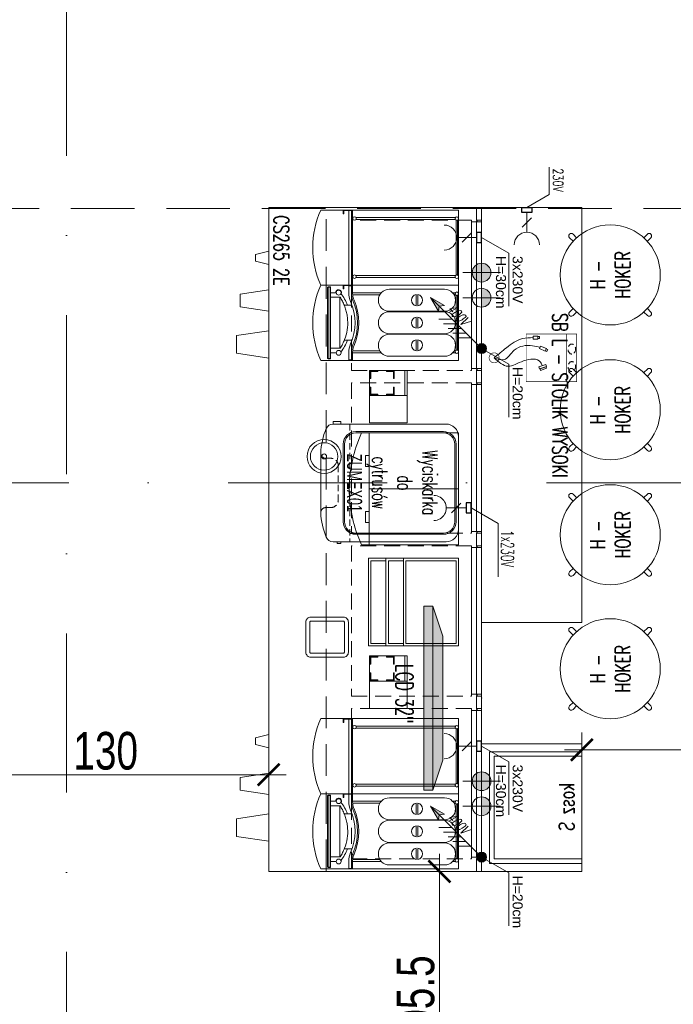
# Model space of a CAD drawing. Header units: millimetres. Extents: x -13532 to 2392, y -5241 to 5322.
# Tile 157 of 256: x -10823 to -10562, y 1270 to 1663. Entities that reach past the tile are written whole.
import ezdxf

# ---------------------------------------------------------------- set-up
doc = ezdxf.new("R2010")
doc.units = ezdxf.units.MM
for name, pattern in [('DASH', [0.75, 0.5, -0.25]), ('DASHED', [19.05, 12.7, -6.35]), ('KRESKAKROPKA2', [12.7, 6.35, -3.175, 0, -3.175])]:
    doc.linetypes.add(name, pattern=pattern)
doc.layers.get('0').update_dxf_attribs({"lineweight": 9, "true_color": 0x939393})
doc.layers.get('Defpoints').update_dxf_attribs({"true_color": 0xdae6d4})
doc.layers.add('- AGP-1_OPISY', color=7, linetype='Continuous', lineweight=9)
doc.layers.add('cz-sr', color=150, linetype='Continuous', lineweight=15)
for name, color, linetype, lineweight, true_color in [('a___wymiary', 7, 'Continuous', 5, 0x666666), ('Meble - AGP1', 7, 'Continuous', 15, 0x999999), ('OSI', 7, 'KRESKAKROPKA2', 5, 0x7f7f7f), ('wymiary', 7, 'Continuous', 5, 0x7f7f7f), ('WYMIARY - AGP1', 7, 'Continuous', 5, 0x716d5a)]:
    doc.layers.add(name, color=color, linetype=linetype, lineweight=lineweight, true_color=true_color)
doc.styles.add('ARIAL NARROW', font='ARIALN.TTF', dxfattribs={"width": 0.9})
doc.styles.add('cebart', font='simplex.shx', dxfattribs={"width": 0.7, "oblique": 15, "height": 10})
doc.styles.add('JACEK_07', font='simplex.shx', dxfattribs={"width": 0.7})
doc.styles.add('RomanS', font='simplex.shx')
doc.styles.get("Standard").update_dxf_attribs({"font": 'arial.ttf'})
doc.styles.add('style1', font='simplex.shx', dxfattribs={"width": 0.6})
doc.dimstyles.new('wymiary agp1', dxfattribs={"dimtxt": 15, "dimasz": 5, "dimexe": 5, "dimexo": 5, "dimgap": 1.8, "dimtad": 1, "dimdec": 3, "dimrnd": 0.5, "dimdsep": 46, "dimtxsty": 'ARIAL NARROW', "dimblk": 'znacznik', "dimcen": 1.5, "dimse1": 1, "dimse2": 1, "dimclrd": 256, "dimclre": 256, "dimazin": 0, "dimtfac": 1, "dimtdec": 3, "dimtmove": 1, "dimatfit": 3, "dimldrblk": 'znacznik', "dimfxl": 1000, "dimfxlon": 1, "dimlwd": -1, "dimarcsym": 0})

# ---------------------------------------------------------------- blocks, each defined once
blk = doc.blocks.new('granitor')
for points in [[(-22.35, -38.7), (-22.35, 0), (22.35, 0), (22.35, -38.7)], [(0, 0), (0, -35.7)], [(-22.35, -35.7), (22.35, -35.7)], [(-22.35, -35.7), (0, -35.7), (0, -35.7), (22.35, -35.7)]]:
    blk.add_lwpolyline(points)
for points in [[(-22.35, -38.7, 0.103353), (0, -43.7)], [(22.35, -38.7, -0.103353), (0, -43.7)]]:
    blk.add_lwpolyline(points, format="xyb")
for points in [[(-13.43, -37.2), (-13.43, -35.7), (-8.93, -35.7), (-8.93, -37.2)], [(8.93, -37.2), (8.93, -35.7), (13.43, -35.7), (13.43, -37.2)]]:
    blk.add_lwpolyline(points, close=True)
blk = doc.blocks.new('FRANKE Spectra VETRO S V')
at = {"layer": 'Meble - AGP1'}
for p, q in [((0, 0), (30, 0)), ((0, -423), (0, 0)), ((30, -1.3), (30, 0)), ((30, 0), (38, 0)), ((30, -23.8), (30, -12.7)), ((38, 0), (262, 0)), ((38, 0), (38, -1.3)), ((38, -12.7), (38, -17.9)), ((259.5, -4.5), (40.5, -4.5)), ((40.5, -9.5), (259.5, -9.5)), ((262, -1.3), (262, 0)), ((262, 0), (270, 0)), ((262, -17.9), (262, -12.7)), ((270, 0), (300, 0)), ((270, 0), (270, -1.3)), ((270, -12.7), (270, -23.8)), ((300, 0), (300, -423)), ((16, -276), (16, -56)), ((104, -56), (104, -276)), ((106, -276), (106, -56)), ((194, -56), (194, -276)), ((196, -276), (196, -56)), ((284, -56), (284, -276)), ((82.2, -162.5), (37.8, -162.5)), ((37.8, -169.5), (82.2, -169.5)), ((172.2, -162.5), (127.8, -162.5)), ((127.8, -169.5), (172.2, -169.5)), ((262.2, -162.5), (217.8, -162.5)), ((217.8, -169.5), (262.2, -169.5)), ((30, -423), (30, -308.2)), ((38, -314.1), (38, -422.6)), ((262, -422.6), (262, -314.1)), ((270, -308.2), (270, -423)), ((30, -423), (0, -423)), ((0, -550), (0, -423)), ((0.1, -457), (0.1, -426)), ((1.6, -426), (1.6, -457)), ((2, -438), (2, -428)), ((2, -428), (30, -428)), ((5, -424.5), (3.1, -424.5)), ((5, -428), (5, -423)), ((80, -456.2), (80, -425.1)), ((220, -425.1), (220, -456.2)), ((300, -423), (270, -423)), ((270, -428), (298, -428)), ((295, -423), (295, -428)), ((298, -428), (298, -438)), ((300, -423), (300, -550)), ((30, -438), (2, -438)), ((3.1, -458.5), (8.7, -458.5)), ((8.7, -460), (3.1, -460)), ((8.7, -458.5), (10.6, -458.5)), ((8.7, -458.5), (8.7, -460)), ((10.6, -460), (8.7, -460)), ((15.1, -458.5), (10.6, -458.5)), ((10.6, -460), (10.6, -458.5)), ((10.6, -460), (15.1, -460)), ((15.1, -460), (15.1, -458.5)), ((298, -438), (270, -438)), ((6, -512.2), (7.5, -510.7)), ((7.5, -510.7), (7.5, -512.2)), ((292.5, -510.7), (7.5, -510.7)), ((30, -510.7), (30, -488.5)), ((48.5, -472.6), (48.5, -473.7)), ((48.5, -473.7), (251.4, -473.7)), ((48.5, -510.7), (48.5, -473.7)), ((251.4, -473.7), (251.4, -472.6)), ((251.4, -473.7), (251.4, -510.7)), ((270, -488.5), (270, -510.7)), ((292.5, -510.7), (294, -512.2)), ((292.5, -512.2), (292.5, -510.7)), ((7.5, -512.2), (6, -512.2)), ((6, -512.2), (6, -521.2)), ((6, -521.2), (7.5, -521.2)), ((7.5, -522.7), (6, -521.2)), ((7.5, -512.2), (292.5, -512.2)), ((7.5, -521.2), (7.5, -512.2)), ((7.5, -521.2), (7.5, -522.7)), ((292.5, -521.2), (7.5, -521.2)), ((7.5, -522.7), (292.5, -522.7)), ((294, -512.2), (292.5, -512.2)), ((292.5, -512.2), (292.5, -521.2)), ((294, -521.2), (292.5, -522.7)), ((292.5, -521.2), (294, -521.2)), ((292.5, -522.7), (292.5, -521.2)), ((294, -521.2), (294, -512.2))]:
    blk.add_line(p, q, dxfattribs=at)
for centre in [(29.7, -478.7), (270.2, -478.7)]:
    blk.add_circle(centre, 9.8, dxfattribs=at)
for centre, radius, start, end in [((60, -56), 44, 0, 180), ((34, -7), 7, 20.9248, 339.0752), ((34, -7), 7, 339.0752, 20.9248), ((150, -56), 44, 0, 180), ((240, -56), 44, 0, 180), ((266, -7), 7, 159.0752, 200.9248), ((266, -7), 7, 200.9248, 159.0752), ((60, -166), 22.5, 8.949, 171.051), ((150, -166), 22.5, 8.949, 171.051), ((240, -166), 22.5, 8.949, 171.051), ((60, -166), 22.5, 188.949, 351.051), ((150, -166), 22.5, 188.949, 351.051), ((240, -166), 22.5, 188.949, 351.051), ((60, -276), 44, 180, 0), ((150, -276), 44, 180, 0), ((240, -276), 44, 180, 0), ((3.1, -426), 3, 90, 180), ((3.1, -426), 1.5, 90, 180), ((30, -348), 80, 270, 293.1689), ((30, -348), 75, 270, 276.1232), ((30, -348), 90, 270, 293.1689), ((30, -348), 75, 276.1232, 293.1689), ((150, -628.4), 230, 66.8311, 113.1689), ((150, -628.4), 225, 66.8311, 113.1689), ((150, -628.4), 215, 66.8311, 113.1689), ((270, -348), 90, 246.8311, 270), ((270, -348), 80, 246.8311, 270), ((270, -348), 75, 246.8311, 263.8768), ((270, -348), 75, 263.8768, 270), ((3.1, -457), 3, 180, 270), ((3.1, -457), 1.5, 180, 270), ((29.7, -478.7), 11.8, 64.3869, 271.2192), ((29.7, -478.7), 10.9, 66.7028, 271.3087), ((150, -628.4), 197.4, 110.7717, 126.36), ((150, -628.4), 197.4, 53.64, 69.2283), ((150, -214.4), 367.6, 245.9148, 294.0852)]:
    blk.add_arc(centre, radius, start, end, dxfattribs=at)
blk.add_open_spline([(48.5, -472.6), (53.3, -469.5), (58.3, -466.6), (69.2, -460.8), (75.3, -458.1), (87.5, -453.2), (93.7, -451.1), (106.1, -447.7), (112.4, -446.2), (125.2, -444), (131.8, -443.3), (151.7, -442), (165.2, -442.6), (191.7, -446.7), (204.7, -450.2), (223.1, -457.4), (229.1, -460.1), (240.6, -466), (246.2, -469.2), (251.4, -472.6)], degree=3, knots=[41.807527, 41.807527, 41.807527, 41.807527, 43.46432, 43.46432, 45.408669, 45.408669, 47.353018, 47.353018, 49.266227, 49.266227, 51.179436, 51.179436, 55.005855, 55.005855, 58.832274, 58.832274, 60.745484, 60.745484, 62.658693, 62.658693, 62.658693, 62.658693], dxfattribs=at)
blk = doc.blocks.new('lodówka na mleko franke')
at = {"layer": 'Meble - AGP1'}
for p, q in [((0, 0), (3, 0)), ((0, -42.3), (0, 0)), ((3, -0.13), (3, 0)), ((3, 0), (3.8, 0)), ((3.8, 0), (26.2, 0)), ((3.8, 0), (3.8, -0.13)), ((26.2, -0.13), (26.2, 0)), ((26.2, 0), (27, 0)), ((27, 0), (30, 0)), ((27, 0), (27, -0.13)), ((30, 0), (30, -42.3)), ((3, -40.98), (3, -1.27)), ((3.8, -1.27), (3.8, -40.98)), ((25.95, -0.45), (4.05, -0.45)), ((4.05, -0.95), (25.95, -0.95)), ((26.2, -40.98), (26.2, -1.27)), ((27, -1.27), (27, -40.98)), ((30.01, -42.3), (0, -42.3)), ((0, -55), (0, -42.3)), ((0.01, -45.7), (0.01, -42.6)), ((0.16, -42.6), (0.16, -45.7)), ((0.2, -43.8), (0.2, -42.8)), ((0.5, -42.45), (0.31, -42.45)), ((0.5, -42.8), (0.5, -42.3)), ((30, -42.3), (30, -55)), ((0.31, -45.85), (0.87, -45.85)), ((0.87, -46), (0.31, -46)), ((0.87, -45.85), (1.06, -45.85)), ((0.87, -45.85), (0.87, -46)), ((1.06, -46), (0.87, -46)), ((1.51, -45.85), (1.06, -45.85)), ((1.06, -46), (1.06, -45.85)), ((1.06, -46), (1.51, -46)), ((1.51, -46), (1.51, -45.85))]:
    blk.add_line(p, q, dxfattribs=at)
for points in [[(30.2, -42.8), (0, -42.8)], [(30.2, -43.8), (0, -43.8)]]:
    blk.add_lwpolyline(points, dxfattribs=at)
for centre in [(3.4, -41.55), (26.6, -41.55)]:
    blk.add_circle(centre, 0.7, dxfattribs=at)
for centre, radius, start, end in [((3.4, -0.7), 0.7, 20.9248, 339.0752), ((3.4, -0.7), 0.7, 339.0752, 20.9248), ((26.6, -0.7), 0.7, 159.0752, 200.9248), ((26.6, -0.7), 0.7, 200.9248, 159.0752), ((0.31, -42.6), 0.3, 90, 180), ((0.31, -42.6), 0.15, 90, 180), ((0.31, -45.7), 0.3, 180, 270), ((0.31, -45.7), 0.15, 180, 270), ((15, -21.44), 36.76, 245.9148, 294.0852)]:
    blk.add_arc(centre, radius, start, end, dxfattribs=at)
blk = doc.blocks.new('witryna A')
at = {"layer": 'Meble - AGP1'}
blk.add_lwpolyline([(-5, 0), (30, 0), (30, -36), (-5, -36)], close=True, dxfattribs=at)
for points in [[(-4, -21), (-4, -1), (29, -1), (29, -21)], [(-5, -21), (-5, -22), (30, -22), (30, -21)], [(29, -21), (-4, -21)], [(-4, -28), (-4, -22)], [(29, -22), (29, -28)], [(-5, -28), (-5, -29), (30, -29), (30, -28)], [(29, -28), (-4, -28)], [(29, -29), (29, -35), (-4, -35), (-4, -29)]]:
    blk.add_lwpolyline(points, dxfattribs=at)
blk = doc.blocks.new('ekspozytor- pokrywki i cukier')
at = {"layer": 'Meble - AGP1'}
for points in [[(5, 11), (5, 0), (-10, 0), (-10, 11)], [(5, 0), (5, -10), (-10, -10), (-10, 0)]]:
    blk.add_lwpolyline(points, close=True, dxfattribs=at)
for points in [[(4, 0), (4, -10)], [(-9.75, -3.25), (-9.75, -0.25), (-6.75, -0.25), (-6.75, -0.5), (-9.5, -0.5), (-9.5, -3.25), (-9.75, -3.25)], [(-0.25, -3.25), (-0.25, -0.25), (-3.25, -0.25), (-3.25, -0.5), (-0.5, -0.5), (-0.5, -3.25), (-0.25, -3.25)], [(-9.75, -6.75), (-9.75, -9.75), (-6.75, -9.75), (-6.75, -9.5), (-9.5, -9.5), (-9.5, -6.75), (-9.75, -6.75)], [(-0.25, -6.75), (-0.25, -9.75), (-3.25, -9.75), (-3.25, -9.5), (-0.5, -9.5), (-0.5, -6.75), (-0.25, -6.75)]]:
    blk.add_lwpolyline(points, dxfattribs=at)
blk = doc.blocks.new('kubki-z g góry')
for points in [[(6.17, 0), (4.79, -5.28), (3.48, -5.28), (2.17, -5.28), (0.79, 0)], [(24.71, 0), (23.02, -11.36), (20.47, -11.36), (17.93, -11.36), (16.24, 0)], [(43.44, 0), (41.52, -12.86), (37.98, -12.86), (34.44, -12.86), (32.52, 0)]]:
    blk.add_lwpolyline(points)
blk = doc.blocks.new('Woda_zimna')
blk.add_hatch(color=256).paths.add_polyline_path([(0, 3.75, -0.414214), (3.75, 0), (-3.75, 0, -0.414214)])
for p, q in [((0, -7.5), (0, 7.5)), ((7.5, 0), (-7.5, 0))]:
    blk.add_line(p, q)
blk.add_circle((0, 0), 3.75)
blk = doc.blocks.new('Odplyw_wody')
blk.add_hatch(color=256).paths.add_polyline_path([(0, 3.75, -1), (0, -3.75, -1)])
for p, q in [((0, -7.5), (0, 7.5)), ((7.5, 0), (-7.5, 0))]:
    blk.add_line(p, q)
blk.add_circle((0, 0), 3.75)
blk = doc.blocks.new('gn-230')
at = {"layer": 'Meble - AGP1'}
for p, q in [((-4, 0), (-19.8, 0)), ((-15.65, -3.75), (-8.15, 3.75))]:
    blk.add_line(p, q, dxfattribs=at)
at = {"layer": 'Meble - AGP1', "lineweight": 30}
blk.add_lwpolyline([(-4, -4), (0, -4), (0, 4), (-4, 4)], close=True, dxfattribs=at)
at = {"layer": 'Meble - AGP1'}
blk.add_arc((-29.8, 0), 10, 270, 90, dxfattribs=at)
blk = doc.blocks.new('K-400')
at = {"layer": 'Meble - AGP1'}
h = blk.add_hatch(color=256, dxfattribs=at)
h.paths.add_polyline_path([(34.29, 29.72), (40.76, 40.76), (33.87, 33.87)])
h.paths.add_polyline_path([(40.76, 40.76), (29.72, 34.29), (33.87, 33.87)])
blk.add_hatch(color=256, dxfattribs=at).paths.add_polyline_path([(3.96, 0, 1), (-3.96, 0, 1)])
for p, q in [((0, 0), (40.76, 40.76)), ((40.76, 40.76), (29.72, 34.29)), ((40.76, 40.76), (34.29, 29.72)), ((23.56, 34.17), (23.56, 23.56)), ((29.72, 34.29), (33.87, 33.87)), ((34.29, 29.72), (33.87, 33.87)), ((16.11, 26.71), (16.11, 16.11)), ((19.83, 30.44), (19.83, 19.83)), ((8.65, 19.26), (8.65, 8.65)), ((12.38, 22.99), (12.38, 12.38))]:
    blk.add_line(p, q, dxfattribs=at)
blk.add_circle((0, 0), 3.96, dxfattribs=at)
at = {"layer": 'Meble - AGP1', "style": 'cebart', "oblique": 15, "width": 0.7}
blk.add_text('400V', height=8, rotation=225, dxfattribs=at).set_placement((30.91, 28.38))
blk = doc.blocks.new('*U207')
at = {"layer": 'Meble - AGP1'}
blk.add_line((5, -2), (0, -2), dxfattribs=at)
for points in [[(12, 0), (18.25, 10.83), (39.42, 10.83)], [(56.3, 0), (62.55, 10.83), (83.72, 10.83)], [(215, 0), (221.25, 10.83), (242.42, 10.83)], [(259.3, 0), (265.55, 10.83), (286.72, 10.83)], [(5, -2), (5.2, -2), (5.2, -1.8), (5.5, -1.8), (5.5, -2), (5.5, -2), (5.7, -2), (5.7, 0), (5, 0), (5, -2)], [(64.3, -2), (64.5, -2), (64.5, -1.8), (64.8, -1.8), (64.8, -2), (64.8, -2), (65, -2), (65, 0), (64.3, 0), (64.3, -2)], [(70, -2), (70.2, -2), (70.2, -1.8), (70.5, -1.8), (70.5, -2), (70.5, -2), (70.7, -2), (70.7, 0), (70, 0), (70, -2)], [(129.3, -2), (129.5, -2), (129.5, -1.8), (129.8, -1.8), (129.8, -2), (129.8, -2), (130, -2), (130, 0), (129.3, 0), (129.3, -2)], [(135, -2), (135.2, -2), (135.2, -1.8), (135.5, -1.8), (135.5, -2), (135.5, -2), (135.7, -2), (135.7, 0), (135, 0), (135, -2)], [(194.3, -2), (194.5, -2), (194.5, -1.8), (194.8, -1.8), (194.8, -2), (194.8, -2), (195, -2), (195, 0), (194.3, 0), (194.3, -2)], [(200, -2), (200.2, -2), (200.2, -1.8), (200.5, -1.8), (200.5, -2), (200.5, -2), (200.7, -2), (200.7, 0), (200, 0), (200, -2)], [(259.3, -2), (259.5, -2), (259.5, -1.8), (259.8, -1.8), (259.8, -2), (259.8, -2), (260, -2), (260, 0), (259.3, 0), (259.3, -2)], [(64.3, -2), (5.5, -2)], [(5.7, -2), (64.3, -2)], [(5.7, -2), (64.3, -2)], [(5.7, -2), (64.5, -2)], [(65, 0), (265, 0)], [(65, -2), (70, -2)], [(129.3, -2), (70.5, -2)], [(70.7, -2), (129.3, -2)], [(70.7, -2), (129.3, -2)], [(70.7, -2), (129.5, -2)], [(130, -2), (135.2, -2)], [(135, -2), (130, -2)], [(194.3, -2), (135.5, -2)], [(194.3, -2), (135.5, -2)], [(135.7, -2), (194.3, -2)], [(135.7, -2), (194.3, -2)], [(135.7, -2), (194.5, -2)], [(135.7, -2), (194.5, -2)], [(200, -2), (194.8, -2)], [(195, -2), (200.2, -2)], [(200.7, -2), (259.3, -2)], [(200.7, -2), (259.3, -2)], [(200.7, -2), (259.3, -2)], [(259.3, -2), (200.7, -2)], [(200.7, -2), (259.3, -2)], [(259.3, -2), (200.7, -2)], [(200.7, -2), (259.3, -2)], [(259.3, -2), (200.7, -2)], [(260, -2), (265, -2)], [(5, -4), (65, -4)], [(5, -4), (65, -4)], [(70, -4), (130, -4)], [(70, -4), (130, -4)], [(135, -4), (195, -4)], [(135, -4), (195, -4)], [(135, -4), (195, -4)], [(200, -4), (260, -4)], [(200, -4), (260, -4)], [(200, -4), (260, -4)], [(200, -4), (260, -4)]]:
    blk.add_lwpolyline(points, dxfattribs=at)
for points in [[(0, 0), (0, -85), (265, -85), (265, 0)], [(5.7, -2), (5.7, -4), (64.3, -4), (64.3, -2)], [(70.7, -2), (70.7, -4), (129.3, -4), (129.3, -2)], [(135.7, -2), (135.7, -4), (194.3, -4), (194.3, -2)], [(200.7, -2), (200.7, -4), (259.3, -4), (259.3, -2)]]:
    blk.add_lwpolyline(points, close=True, dxfattribs=at)
at = {"layer": 'Meble - AGP1', "linetype": 'DASHED'}
blk.add_lwpolyline([(0, 0), (265, 0), (265, -62), (0, -62)], close=True, dxfattribs=at)
at = {"layer": 'Meble - AGP1', "linetype": 'DASHED', "ltscale": 0.5}
for points in [[(5, -4), (5, -52), (65, -52), (65, -4)], [(70, -4), (70, -52), (130, -52), (130, -4)], [(135, -4), (135, -52), (195, -52), (195, -4)], [(200, -4), (200, -52), (260, -52), (260, -4)]]:
    blk.add_lwpolyline(points, close=True, dxfattribs=at)
at = {"layer": 'Meble - AGP1'}
blk.add_lwpolyline([(171.5, -53.17), (177.5, -53.17, -0.414214), (179.5, -55.17), (179.5, -68.17, -0.414214), (177.5, -70.17), (165.5, -70.17, -0.414215), (163.5, -68.17), (163.5, -55.17, -0.414217), (165.5, -53.17, 0.000006), (171.5, -53.17)], format="xyb", dxfattribs=at)
blk.add_lwpolyline([(171.5, -54.77), (177.5, -54.77, -0.414214), (177.9, -55.17), (177.9, -68.17, -0.414214), (177.5, -68.57), (165.5, -68.57, -0.414214), (165.1, -68.17), (165.1, -55.17, -0.414217), (165.5, -54.77, 0.000006)], format="xyb", close=True, dxfattribs=at)
for radius in [6.8, 5.5, 1]:
    blk.add_circle((99.37, -62.87), radius, dxfattribs=at)
for name, p in [('Odplyw_wody', (26, 0)), ('Woda_zimna', (36, 0)), ('Odplyw_wody', (229, 0)), ('Woda_zimna', (239, 0)), ('lodówka na mleko franke', (1, -9.2)), ('granitor', (112.35, -9.2)), ('witryna A', (145, -9.2)), ('lodówka na mleko franke', (204, -9.2)), ('kubki-z g góry', (16.64, -85)), ('kubki-z g góry', (209.52, -85))]:
    blk.add_blockref(name, p, dxfattribs=at)
at = {"layer": 'Meble - AGP1', "xscale": 0.5, "yscale": 0.5, "zscale": 0.5}
for name, p, rotation in [('gn-230', (12, 0), 90), ('K-400', (56.3, 0), 180), ('gn-230', (215, 0), 90), ('K-400', (259.3, 0), 180)]:
    blk.add_blockref(name, p, dxfattribs=dict(at, rotation=rotation))
at = {"layer": 'Meble - AGP1', "xscale": 0.1, "yscale": 0.1, "zscale": 0.1}
for p in [(31, -9.2), (234, -9.2)]:
    blk.add_blockref('FRANKE Spectra VETRO S V', p, dxfattribs=at)
at = {"layer": 'Meble - AGP1', "xscale": -1, "rotation": 270.0000000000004}
for p in [(75, -34.69), (189, -34.69)]:
    blk.add_blockref('ekspozytor- pokrywki i cukier', p, dxfattribs=at)
at = {"layer": 'Meble - AGP1', "char_height": 4, "width": 32.4538, "attachment_point": 1}
for s, insert in [('3x230V\\PH=30cm', (19.36, 16.39)), ('H=20cm', (63.66, 16.39)), ('3x230V\\PH=30cm', (222.36, 16.39)), ('H=20cm', (266.66, 16.39))]:
    blk.add_mtext(s, dxfattribs=dict(at, insert=insert))
at = {"layer": 'Meble - AGP1', "insert": (153.09, -83), "char_height": 6, "width": 150, "attachment_point": 9, "style": 'JACEK_07'}
blk.add_mtext('\\pxql;CS265 2E', dxfattribs=at)
blk = doc.blocks.new('*U216')
at = {"layer": 'Meble - AGP1'}
for points in [[(0, 0.14), (51, 0.14), (51, -39.86), (0, -39.86)], [(3.2, -3.06), (47.8, -3.06), (47.8, -39.86), (3.2, -39.86)], [(5, -4.86), (46, -4.86), (46, -39.86), (5, -39.86)]]:
    blk.add_lwpolyline(points, close=True, dxfattribs=at)
at = {"layer": 'Meble - AGP1', "insert": (25.25, -33.79), "char_height": 6, "width": 145, "attachment_point": 5, "style": 'JACEK_07'}
blk.add_mtext('kosz S', dxfattribs=at)
blk = doc.blocks.new('ZUMEX01 Wyciskarka do cytrusów')
at = {"layer": 'Meble - AGP1', "linetype": 'DASHED', "ltscale": 0.2}
blk.add_line((-23.5, -43.39), (23.5, -43.39), dxfattribs=at)
at = {"layer": 'Meble - AGP1'}
blk.add_lwpolyline([(10, 5), (16.25, 15.83), (37.42, 15.83)], dxfattribs=at)
for points in [[(18.5, 0), (-18.5, 0, 0.414214), (-23.5, -5), (-23.5, -50.07, 0.301275), (-21.67, -52.84, 0.091963), (-11.84, -55), (11.84, -55, 0.090984), (21.66, -52.83, 0.301719), (23.5, -50.07), (23.5, -5, 0.414214), (18.5, 0)], [(-15.5, -46.04), (15.5, -46.04, 0.414214), (20.5, -41.04), (20.5, -6, 0.414214), (15.5, -1), (-15.5, -1, 0.414214), (-20.5, -6), (-20.5, -41.04, 0.414214)], [(-15.5, -45.54), (15.5, -45.54, 0.414214), (20, -41.04), (20, -6, 0.414214), (15.5, -1.5), (-15.5, -1.5, 0.414214), (-20, -6), (-20, -41.04, 0.414214)]]:
    blk.add_lwpolyline(points, format="xyb", close=True, dxfattribs=at)
for points in [[(-23.5, -50.07), (-24.46, -50.07), (-24.46, -46.97), (-23.5, -46.97)], [(23.5, -48.44), (24.24, -48.44), (24.24, -46.97), (23.5, -46.97)]]:
    blk.add_lwpolyline(points, close=True, dxfattribs=at)
at = {"layer": 'Meble - AGP1', "linetype": 'DASHED', "ltscale": 0.2}
blk.add_lwpolyline([(-11.84, -55, 0.414214), (-9.84, -53), (-9.84, -51, -0.414214), (-6.84, -48), (6.84, -48, -0.414214), (9.84, -51), (9.84, -53, 0.414214), (11.84, -55, 1)], format="xyb", dxfattribs=at)
at = {"layer": 'Meble - AGP1', "xscale": 0.5, "yscale": 0.5, "zscale": 0.5, "rotation": 89.99999999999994}
blk.add_blockref('gn-230', (10, 5), dxfattribs=at)
at = {"layer": 'Meble - AGP1', "style": 'style1'}
for s, insert, char_height, width, attachment_point in [('1x230V', (26.23, 19.5), 5, 47, 5), ('Wyciskarka\\Pdo\\Pcytrusów', (0, -22.43), 6, 47, 5), ('\\pxqc;{\\fArial|b0|i0|c238|p34;ZUMEX01}', (-9.15, -38.5), 6, 18.3, 1)]:
    blk.add_mtext(s, dxfattribs=dict(at, insert=insert, char_height=char_height, width=width, attachment_point=attachment_point))
blk = doc.blocks.new('Przelotka_w blacie')
at = {"ltscale": 0.5}
for points in [[(-18.32, 4.37), (-18.52, 4.99), (-20.93, 4.18), (-20.72, 3.57)], [(-18.17, 4.42), (-17.89, 3.57), (-20.59, 2.67), (-20.87, 3.52)], [(-20.47, -2.84), (-21.07, -2.59), (-21.39, -3.35), (-20.79, -3.6)], [(-20.41, -2.7), (-18.09, -3.67), (-18.52, -4.72), (-20.85, -3.75)], [(-17.51, -7.5), (-15.64, -7.5), (-15.64, -8.63), (-17.51, -8.63)]]:
    blk.add_lwpolyline(points, close=True, dxfattribs=at)
at = {"const_width": 0.25}
blk.add_lwpolyline([(2, 0, -1), (-2, 0, -1), (2, 0, 0.267949)], format="xyb", dxfattribs=at)
at = {"ltscale": 0.5}
blk.add_lwpolyline([(-17.51, -7.65), (-17.94, -7.65, 0.414214), (-18.16, -7.87), (-18.16, -8.25, 0.414214), (-17.94, -8.47), (-17.51, -8.47)], format="xyb", dxfattribs=at)
for points in [[(0, 0), (-5.5, 3.39), (-11.77, 1.2), (-18.55, 1.77), (-19.24, 3.12)], [(0, 0), (-4, 0.72), (-8.05, -3.06), (-15.31, -4.83), (-18.31, -4.2)], [(0, 0), (-4.96, -4.05), (-11.35, -7.7), (-15.64, -8.06)]]:
    blk.add_spline(points, degree=3)
blk = doc.blocks.new('Puszka_ladowarki')
at = {"linetype": 'DASH', "ltscale": 5, "const_width": 0.25}
blk.add_lwpolyline([(-20.21, 9.5), (0, 9.5), (0, -9.5), (-20.21, -9.5), (-20.21, 9.5), (-16.21, 9.5), (-16.21, -9.5)], dxfattribs=at)
at = {"linetype": 'DASH', "ltscale": 5}
for centre in [(-18.21, 3.5), (-18.21, -3.5)]:
    blk.add_ellipse(centre, major_axis=(0, 2), ratio=0.75, dxfattribs=at)
blk = doc.blocks.new('*U241')
at = {"layer": 'Meble - AGP1'}
for points in [[(0, 40), (165.59, 40), (165.59, 0), (0, 0), (0, 40), (0, 40), (0, 0), (165.59, 0), (165.59, 40)], [(-0.02, 18.06), (-5.17, 26.96), (-16.08, 26.96)]]:
    blk.add_lwpolyline(points, dxfattribs=at)
at = {"layer": 'Meble - AGP1', "rotation": 270}
for name, p in [('Puszka_ladowarki', (60, 17.79)), ('Przelotka_w blacie', (60, 5))]:
    blk.add_blockref(name, p, dxfattribs=at)
at = {"layer": 'Meble - AGP1', "xscale": -0.5, "yscale": 0.5, "zscale": 0.5}
blk.add_blockref('gn-230', (-0.02, 18.06), dxfattribs=at)
at = {"layer": 'Meble - AGP1', "attachment_point": 1}
for s, insert, char_height, width, style in [('{\\W0.7;230V}', (-15.59, 32.52), 4, 32.4538, 'RomanS'), ('\\P^ISB L - STOLIK WYSOKI', (18.13, 44.31), 6, 192.5757, 'JACEK_07')]:
    blk.add_mtext(s, dxfattribs=dict(at, insert=insert, char_height=char_height, width=width, style=style))
blk = doc.blocks.new('*U191')
at = {"layer": 'Meble - AGP1'}
for points in [[(-13.42, 14.83), (-14.83, 16.25, 1), (-16.25, 14.83), (-14.83, 13.42)], [(13.42, 14.83), (14.83, 16.25, -1), (16.25, 14.83), (14.83, 13.42)], [(-14.83, -13.42), (-16.25, -14.83, 1), (-14.83, -16.25), (-13.42, -14.83)], [(14.83, -13.42), (16.25, -14.83, -1), (14.83, -16.25), (13.42, -14.83)]]:
    blk.add_lwpolyline(points, format="xyb", dxfattribs=at)
at = {"layer": 'Meble - AGP1', "linetype": 'Continuous', "lineweight": 0}
blk.add_circle((0, 0), 20, dxfattribs=at)
at = {"layer": 'Meble - AGP1', "insert": (0, 0), "char_height": 6, "width": 40, "attachment_point": 5, "style": 'JACEK_07'}
blk.add_mtext('H - \\PHOKER', dxfattribs=at)
blk = doc.blocks.new('32 LCD top')
at = {"layer": 'Meble - AGP1'}
h = blk.add_hatch(color=256, dxfattribs=at)
h.dxf.hatch_style = 1
h.paths.add_polyline_path([(3611.7, 2127.95), (3611.7, 2131.48), (3623.7, 2135.48), (3673.17, 2135.48), (3685.17, 2131.48), (3685.17, 2127.95)])
blk.add_line((3611.7, 2131.48), (3685.17, 2131.48), dxfattribs=at)
blk.add_lwpolyline([(3611.7, 2127.95), (3611.7, 2131.48), (3623.7, 2135.48), (3673.17, 2135.48), (3685.17, 2131.48), (3685.17, 2127.95)], close=True, dxfattribs=at)
blk.add_point((3648.43, 2150.95), dxfattribs=at)
at = {"layer": 'Meble - AGP1', "insert": (3634.87, 2123.65), "char_height": 7, "attachment_point": 1, "style": 'style1'}
blk.add_mtext_dynamic_manual_height_columns('LCD 32"', width=39.5076, gutter_width=50, heights=[0], dxfattribs=at)
blk = doc.blocks.new('znacznik')
at = {"layer": 'a___wymiary'}
for p, q in [((0, 1.394), (0, -1.394)), ((1.394, 0), (-1.394, 0))]:
    blk.add_line(p, q, dxfattribs=at)
at = {"layer": 'a___wymiary', "const_width": 0.2}
blk.add_lwpolyline([(0.876, 0.876), (-0.876, -0.876)], dxfattribs=at)
blk = doc.blocks.new('*D519')
at = {"layer": 'Defpoints', "color": 0}
for p in [(-10853.7, 1520.75), (-10723.58, 1520.75), (-10723.58, 1361.37)]:
    blk.add_point(p, dxfattribs=at)
at = {"layer": 'WYMIARY - AGP1'}
blk.add_line((-10848.7, 1361.37), (-10728.58, 1361.37), dxfattribs=at)
at = {"layer": 'WYMIARY - AGP1', "xscale": 5, "yscale": 5, "zscale": 5, "rotation": 180}
blk.add_blockref('znacznik', (-10853.7, 1361.37), dxfattribs=at)
at = {"layer": 'WYMIARY - AGP1', "xscale": 5, "yscale": 5, "zscale": 5}
blk.add_blockref('znacznik', (-10723.58, 1361.37), dxfattribs=at)
at = {"layer": 'WYMIARY - AGP1', "color": 18, "true_color": 0x000000, "insert": (-10788.64, 1370.83), "char_height": 15, "attachment_point": 5, "style": 'ARIAL NARROW'}
blk.add_mtext('130', dxfattribs=at)
blk = doc.blocks.new('*D520')
at = {"layer": 'Defpoints', "color": 0}
for p in [(-10598.58, 1587.77), (-10467.39, 1590.96), (-10467.39, 1371.29)]:
    blk.add_point(p, dxfattribs=at)
at = {"layer": 'WYMIARY - AGP1'}
blk.add_line((-10593.58, 1371.29), (-10472.39, 1371.29), dxfattribs=at)
at = {"layer": 'WYMIARY - AGP1', "xscale": 5, "yscale": 5, "zscale": 5, "rotation": 180}
blk.add_blockref('znacznik', (-10598.58, 1371.29), dxfattribs=at)
at = {"layer": 'WYMIARY - AGP1', "xscale": 5, "yscale": 5, "zscale": 5}
blk.add_blockref('znacznik', (-10467.39, 1371.29), dxfattribs=at)
at = {"layer": 'WYMIARY - AGP1', "color": 18, "true_color": 0x000000, "insert": (-10532.99, 1380.75), "char_height": 15, "attachment_point": 5, "style": 'ARIAL NARROW'}
blk.add_mtext('131', dxfattribs=at)
blk = doc.blocks.new('*D586')
at = {"layer": 'Defpoints', "color": 0}
for p in [(-10655.43, 1322.77), (-10649.04, 1322.77), (-10649.04, 1217.08)]:
    blk.add_point(p, dxfattribs=at)
at = {"layer": 'WYMIARY - AGP1'}
blk.add_line((-10655.43, 1222.08), (-10655.43, 1317.77), dxfattribs=at)
at = {"layer": 'WYMIARY - AGP1', "xscale": 5, "yscale": 5, "zscale": 5}
for p, rotation in [((-10655.43, 1322.77), 90), ((-10655.43, 1217.08), 270)]:
    blk.add_blockref('znacznik', p, dxfattribs=dict(at, rotation=rotation))
at = {"layer": 'WYMIARY - AGP1', "color": 18, "true_color": 0x000000, "insert": (-10664.89, 1269.93), "char_height": 15, "attachment_point": 5, "rotation": 90, "style": 'ARIAL NARROW'}
blk.add_mtext('105.5', dxfattribs=at)
blk = doc.blocks.new('osi')
at = {"layer": 'OSI', "ltscale": 10}
for p, q in [((-10804.44, 845.85), (-10804.44, 3158.85)), ((-11756.72, 1477.85), (-9340.14, 1477.85))]:
    blk.add_line(p, q, dxfattribs=at)
blk = doc.blocks.new('DFGSGSGS')
at = {"layer": '- AGP-1_OPISY', "linetype": 'DASHED', "lineweight": 0, "ltscale": 2}
blk.add_lwpolyline([(-11678.83, 1587.38), (-9434.86, 1587.38)], dxfattribs=at)

msp = doc.modelspace()

# ---------------------------------------------------------------- block references
at = {"layer": 'cz-sr'}
msp.add_blockref('osi', (0.0999, 0), dxfattribs=at)
at = {"layer": 'Meble - AGP1'}
for name, p, rotation in [('*U241', (-10638.5841, 1587.7678), 270), ('*U207', (-10638.5841, 1587.7678), 270), ('*U191', (-10587.2399, 1560.8749), 89.99999999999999), ('*U191', (-10587.2399, 1507.0262), 89.99999999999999), ('ZUMEX01 Wyciskarka do cytrusów', (-10647.7841, 1477.8343), 270), ('*U191', (-10587.2399, 1457.136), 89.99999999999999), ('32 LCD top', (-12789.5372, 5040.3565), 270), ('*U191', (-10587.2399, 1403.6442), 89.99999999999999)]:
    msp.add_blockref(name, p, dxfattribs=dict(at, rotation=rotation))
at = {"layer": 'Meble - AGP1', "xscale": -1, "rotation": 89.99999999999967}
msp.add_blockref('*U216', (-10638.444, 1373.7634), dxfattribs=at)
at = {"layer": 'wymiary'}
msp.add_blockref('DFGSGSGS', (0, 0), dxfattribs=at)

# ---------------------------------------------------------------- dimensions: what is measured, and where the dimension line sits
at = {"layer": 'WYMIARY - AGP1'}
for base, p1, p2, picture, middle in [((-10467.3929, 1371.2932), (-10598.5841, 1587.7678), (-10467.3929, 1590.9573), '*D520', (-10532.9885, 1380.7518)), ((-10723.5841, 1361.3665), (-10853.7001, 1520.7462), (-10723.5841, 1520.7462), '*D519', (-10788.6421, 1370.8251))]:
    dim = msp.add_linear_dim(base=base, p1=p1, p2=p2, dimstyle='wymiary agp1', override={"dimclrd": 256, "dimclre": 256}, dxfattribs=at)
    dim.commit()
    dim.dimension.update_dxf_attribs({"geometry": picture, "text_midpoint": middle})
dim = msp.add_linear_dim(base=(-10655.4342, 1322.7678), p1=(-10649.0416, 1217.0827), p2=(-10649.0416, 1322.7678), angle=90, dimstyle='wymiary agp1', override={"dimclrd": 256, "dimclre": 256}, dxfattribs=at)
dim.commit()
dim.dimension.update_dxf_attribs({"geometry": '*D586', "text_midpoint": (-10664.8928, 1269.9253)})

doc.saveas('drawing.dxf')
